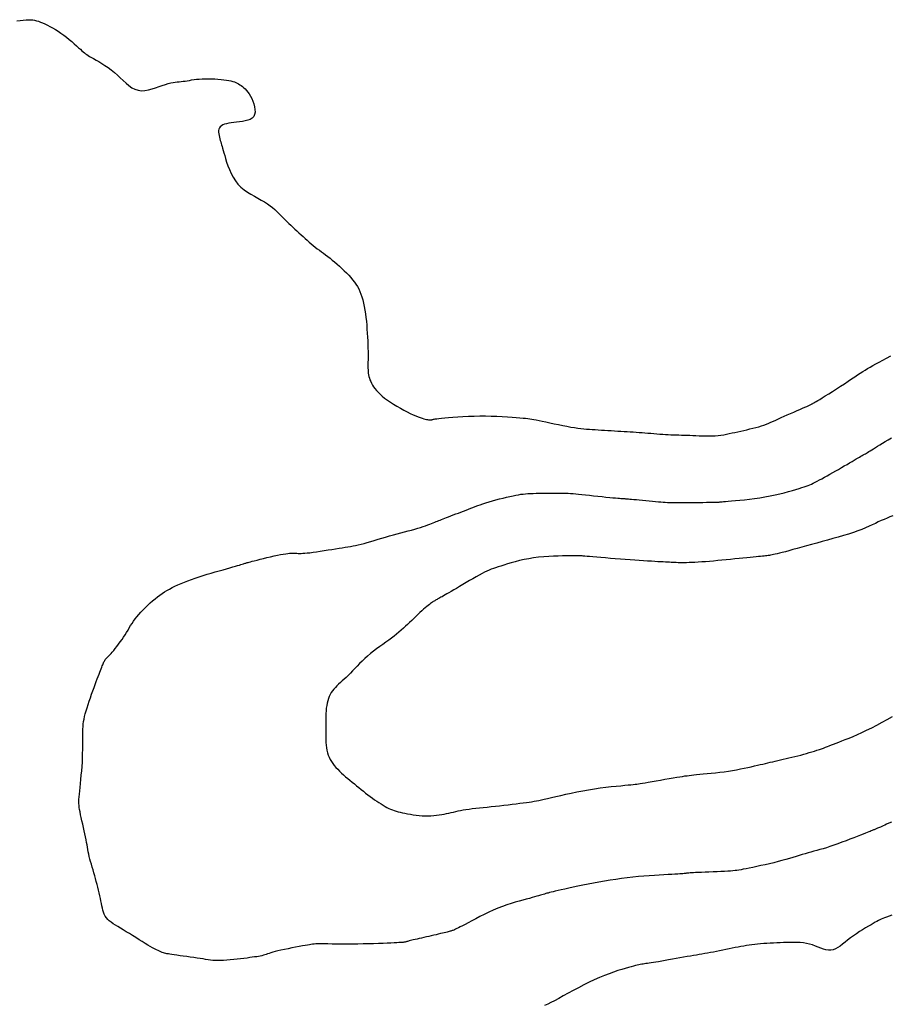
# Model space of a CAD drawing. Header units: millimetres. Extents: x 32690613 to 32693367, y 5343692 to 5344708.
# Tile 191 of 256: x 32692478 to 32692496, y 5344159 to 5344180. Entities that reach past the tile are written whole.
import ezdxf

# ---------------------------------------------------------------- set-up
doc = ezdxf.new("R2010")
doc.units = ezdxf.units.MM
doc.header["$LTSCALE"] = 20
for name, color, linetype in [('02-DGM_HL_493.50', 112, 'Continuous'), ('02-DGM_HL_494.00', 122, 'Continuous'), ('02-DGM_HL_494.50', 132, 'Continuous')]:
    doc.layers.add(name, color=color, linetype=linetype)

msp = doc.modelspace()

# ---------------------------------------------------------------- linework, layer by layer
at = {"layer": '02-DGM_HL_493.50', "elevation": 493.5, "flags": 128}
for points in [[(32692477.631, 5344179.853), (32692477.703, 5344179.863), (32692477.769, 5344179.871), (32692477.827, 5344179.876), (32692477.879, 5344179.878), (32692477.926, 5344179.877), (32692477.969, 5344179.873), (32692478.01, 5344179.866), (32692478.05, 5344179.856), (32692478.09, 5344179.843), (32692478.133, 5344179.827), (32692478.179, 5344179.809), (32692478.229, 5344179.787), (32692478.281, 5344179.763), (32692478.335, 5344179.736), (32692478.391, 5344179.705), (32692478.449, 5344179.672), (32692478.508, 5344179.635), (32692478.567, 5344179.595), (32692478.626, 5344179.551), (32692478.685, 5344179.506), (32692478.742, 5344179.459), (32692478.797, 5344179.413), (32692478.849, 5344179.367), (32692478.897, 5344179.324), (32692478.94, 5344179.285), (32692478.978, 5344179.25), (32692479.01, 5344179.221), (32692479.038, 5344179.196), (32692479.063, 5344179.175), (32692479.087, 5344179.156), (32692479.112, 5344179.138), (32692479.14, 5344179.12), (32692479.173, 5344179.101), (32692479.212, 5344179.078), (32692479.258, 5344179.053), (32692479.312, 5344179.023), (32692479.37, 5344178.989), (32692479.433, 5344178.952), (32692479.499, 5344178.91), (32692479.566, 5344178.865), (32692479.633, 5344178.815), (32692479.699, 5344178.762), (32692479.763, 5344178.704), (32692479.824, 5344178.646), (32692479.885, 5344178.587), (32692479.945, 5344178.531), (32692480.006, 5344178.481), (32692480.069, 5344178.437), (32692480.133, 5344178.404), (32692480.201, 5344178.382), (32692480.272, 5344178.374), (32692480.346, 5344178.377), (32692480.422, 5344178.39), (32692480.497, 5344178.41), (32692480.572, 5344178.434), (32692480.644, 5344178.46), (32692480.713, 5344178.485), (32692480.778, 5344178.508), (32692480.837, 5344178.525), (32692480.891, 5344178.539), (32692480.941, 5344178.548), (32692480.987, 5344178.555), (32692481.031, 5344178.56), (32692481.073, 5344178.564), (32692481.115, 5344178.568), (32692481.157, 5344178.572), (32692481.199, 5344178.578), (32692481.242, 5344178.585), (32692481.288, 5344178.593), (32692481.335, 5344178.601), (32692481.385, 5344178.608), (32692481.438, 5344178.615), (32692481.494, 5344178.621), (32692481.555, 5344178.625), (32692481.619, 5344178.628), (32692481.686, 5344178.628), (32692481.755, 5344178.627), (32692481.824, 5344178.624), (32692481.892, 5344178.62), (32692481.957, 5344178.614), (32692482.018, 5344178.607), (32692482.074, 5344178.6), (32692482.124, 5344178.591), (32692482.167, 5344178.581), (32692482.206, 5344178.571), (32692482.24, 5344178.559), (32692482.271, 5344178.546), (32692482.301, 5344178.532), (32692482.328, 5344178.517), (32692482.356, 5344178.5), (32692482.383, 5344178.481), (32692482.412, 5344178.461), (32692482.44, 5344178.437), (32692482.468, 5344178.41), (32692482.497, 5344178.38), (32692482.525, 5344178.345), (32692482.552, 5344178.304), (32692482.58, 5344178.258), (32692482.606, 5344178.207), (32692482.63, 5344178.15), (32692482.651, 5344178.092), (32692482.666, 5344178.032), (32692482.676, 5344177.974), (32692482.677, 5344177.92), (32692482.668, 5344177.87), (32692482.649, 5344177.827), (32692482.618, 5344177.793), (32692482.576, 5344177.767), (32692482.526, 5344177.746), (32692482.471, 5344177.732), (32692482.411, 5344177.721), (32692482.348, 5344177.712), (32692482.286, 5344177.706), (32692482.227, 5344177.7), (32692482.171, 5344177.693), (32692482.119, 5344177.685), (32692482.072, 5344177.675), (32692482.031, 5344177.663), (32692481.995, 5344177.649), (32692481.965, 5344177.632), (32692481.94, 5344177.611), (32692481.922, 5344177.588), (32692481.911, 5344177.56), (32692481.905, 5344177.53), (32692481.904, 5344177.497), (32692481.907, 5344177.462), (32692481.914, 5344177.427), (32692481.922, 5344177.391), (32692481.931, 5344177.356), (32692481.941, 5344177.322), (32692481.95, 5344177.289), (32692481.96, 5344177.258), (32692481.969, 5344177.226), (32692481.979, 5344177.191), (32692481.99, 5344177.153), (32692482.003, 5344177.11), (32692482.017, 5344177.06), (32692482.034, 5344177.003), (32692482.054, 5344176.937), (32692482.076, 5344176.863), (32692482.103, 5344176.785), (32692482.134, 5344176.704), (32692482.17, 5344176.623), (32692482.212, 5344176.542), (32692482.26, 5344176.466), (32692482.315, 5344176.395), (32692482.377, 5344176.332), (32692482.445, 5344176.276), (32692482.516, 5344176.225), (32692482.59, 5344176.179), (32692482.665, 5344176.137), (32692482.739, 5344176.097), (32692482.81, 5344176.058), (32692482.876, 5344176.019), (32692482.938, 5344175.979), (32692482.994, 5344175.938), (32692483.045, 5344175.897), (32692483.093, 5344175.856), (32692483.139, 5344175.814), (32692483.182, 5344175.771), (32692483.224, 5344175.729), (32692483.266, 5344175.687), (32692483.308, 5344175.646), (32692483.35, 5344175.605), (32692483.392, 5344175.564), (32692483.435, 5344175.524), (32692483.478, 5344175.483), (32692483.521, 5344175.443), (32692483.564, 5344175.403), (32692483.608, 5344175.363), (32692483.651, 5344175.323), (32692483.694, 5344175.283), (32692483.737, 5344175.244), (32692483.781, 5344175.205), (32692483.824, 5344175.167), (32692483.867, 5344175.13), (32692483.91, 5344175.094), (32692483.953, 5344175.059), (32692483.996, 5344175.025), (32692484.039, 5344174.993), (32692484.083, 5344174.961), (32692484.127, 5344174.929), (32692484.172, 5344174.896), (32692484.218, 5344174.861), (32692484.265, 5344174.825), (32692484.313, 5344174.787), (32692484.363, 5344174.746), (32692484.414, 5344174.702), (32692484.465, 5344174.657), (32692484.516, 5344174.61), (32692484.566, 5344174.561), (32692484.615, 5344174.513), (32692484.661, 5344174.464), (32692484.704, 5344174.416), (32692484.744, 5344174.368), (32692484.781, 5344174.321), (32692484.814, 5344174.273), (32692484.845, 5344174.224), (32692484.872, 5344174.174), (32692484.898, 5344174.121), (32692484.92, 5344174.065), (32692484.941, 5344174.005), (32692484.959, 5344173.941), (32692484.976, 5344173.873), (32692484.99, 5344173.802), (32692485.003, 5344173.727), (32692485.015, 5344173.65), (32692485.025, 5344173.571), (32692485.034, 5344173.49), (32692485.041, 5344173.407), (32692485.048, 5344173.323), (32692485.054, 5344173.239), (32692485.059, 5344173.156), (32692485.063, 5344173.075), (32692485.066, 5344172.996), (32692485.068, 5344172.921), (32692485.07, 5344172.85), (32692485.071, 5344172.785), (32692485.071, 5344172.725), (32692485.07, 5344172.671), (32692485.069, 5344172.622), (32692485.069, 5344172.577), (32692485.069, 5344172.535), (32692485.069, 5344172.496), (32692485.07, 5344172.459), (32692485.073, 5344172.422), (32692485.076, 5344172.387), (32692485.082, 5344172.352), (32692485.09, 5344172.317), (32692485.099, 5344172.282), (32692485.111, 5344172.247), (32692485.126, 5344172.212), (32692485.143, 5344172.176), (32692485.164, 5344172.139), (32692485.188, 5344172.102), (32692485.216, 5344172.065), (32692485.248, 5344172.026), (32692485.284, 5344171.987), (32692485.325, 5344171.947), (32692485.371, 5344171.906), (32692485.422, 5344171.864), (32692485.48, 5344171.821), (32692485.543, 5344171.778), (32692485.611, 5344171.734), (32692485.682, 5344171.691), (32692485.754, 5344171.649), (32692485.826, 5344171.609), (32692485.897, 5344171.572), (32692485.964, 5344171.539), (32692486.026, 5344171.509), (32692486.082, 5344171.484), (32692486.132, 5344171.464), (32692486.176, 5344171.448), (32692486.215, 5344171.435), (32692486.249, 5344171.424), (32692486.279, 5344171.417), (32692486.305, 5344171.411), (32692486.328, 5344171.407), (32692486.347, 5344171.405), (32692486.364, 5344171.403), (32692486.379, 5344171.402), (32692486.391, 5344171.402), (32692486.402, 5344171.402), (32692486.411, 5344171.403), (32692486.419, 5344171.405), (32692486.426, 5344171.406), (32692486.434, 5344171.409), (32692486.442, 5344171.411), (32692486.454, 5344171.414), (32692486.471, 5344171.417), (32692486.495, 5344171.422), (32692486.527, 5344171.426), (32692486.57, 5344171.432), (32692486.626, 5344171.438), (32692486.695, 5344171.445), (32692486.776, 5344171.452), (32692486.869, 5344171.46), (32692486.971, 5344171.467), (32692487.08, 5344171.473), (32692487.195, 5344171.478), (32692487.314, 5344171.482), (32692487.436, 5344171.484), (32692487.558, 5344171.483), (32692487.68, 5344171.481), (32692487.799, 5344171.476), (32692487.913, 5344171.471), (32692488.02, 5344171.465), (32692488.12, 5344171.458), (32692488.209, 5344171.452), (32692488.287, 5344171.446), (32692488.352, 5344171.44), (32692488.407, 5344171.435), (32692488.454, 5344171.43), (32692488.497, 5344171.425), (32692488.539, 5344171.418), (32692488.584, 5344171.41), (32692488.633, 5344171.4), (32692488.691, 5344171.388), (32692488.759, 5344171.373), (32692488.837, 5344171.356), (32692488.921, 5344171.338), (32692489.01, 5344171.319), (32692489.101, 5344171.3), (32692489.192, 5344171.282), (32692489.28, 5344171.265), (32692489.363, 5344171.249), (32692489.44, 5344171.237), (32692489.511, 5344171.227), (32692489.577, 5344171.218), (32692489.639, 5344171.212), (32692489.699, 5344171.206), (32692489.759, 5344171.202), (32692489.819, 5344171.198), (32692489.88, 5344171.194), (32692489.944, 5344171.19), (32692490.011, 5344171.186), (32692490.079, 5344171.182), (32692490.148, 5344171.178), (32692490.218, 5344171.174), (32692490.288, 5344171.169), (32692490.357, 5344171.165), (32692490.426, 5344171.161), (32692490.492, 5344171.157), (32692490.558, 5344171.153), (32692490.622, 5344171.149), (32692490.685, 5344171.145), (32692490.748, 5344171.141), (32692490.81, 5344171.136), (32692490.873, 5344171.132), (32692490.935, 5344171.127), (32692490.998, 5344171.122), (32692491.061, 5344171.116), (32692491.124, 5344171.111), (32692491.187, 5344171.106), (32692491.249, 5344171.101), (32692491.31, 5344171.096), (32692491.37, 5344171.092), (32692491.428, 5344171.088), (32692491.485, 5344171.086), (32692491.54, 5344171.084), (32692491.595, 5344171.082), (32692491.649, 5344171.081), (32692491.705, 5344171.079), (32692491.762, 5344171.078), (32692491.82, 5344171.076), (32692491.881, 5344171.074), (32692491.946, 5344171.071), (32692492.012, 5344171.068), (32692492.08, 5344171.065), (32692492.149, 5344171.062), (32692492.219, 5344171.06), (32692492.287, 5344171.06), (32692492.355, 5344171.061), (32692492.42, 5344171.064), (32692492.483, 5344171.07), (32692492.544, 5344171.077), (32692492.603, 5344171.087), (32692492.662, 5344171.097), (32692492.72, 5344171.11), (32692492.778, 5344171.123), (32692492.837, 5344171.136), (32692492.898, 5344171.15), (32692492.961, 5344171.165), (32692493.026, 5344171.179), (32692493.091, 5344171.193), (32692493.156, 5344171.208), (32692493.22, 5344171.223), (32692493.283, 5344171.239), (32692493.343, 5344171.256), (32692493.4, 5344171.273), (32692493.454, 5344171.291), (32692493.505, 5344171.31), (32692493.554, 5344171.33), (32692493.603, 5344171.351), (32692493.653, 5344171.374), (32692493.704, 5344171.398), (32692493.759, 5344171.423), (32692493.818, 5344171.45), (32692493.882, 5344171.479), (32692493.949, 5344171.508), (32692494.018, 5344171.538), (32692494.087, 5344171.567), (32692494.154, 5344171.596), (32692494.216, 5344171.622), (32692494.273, 5344171.647), (32692494.322, 5344171.668), (32692494.361, 5344171.685), (32692494.393, 5344171.699), (32692494.417, 5344171.71), (32692494.435, 5344171.719), (32692494.449, 5344171.727), (32692494.46, 5344171.733), (32692494.469, 5344171.738), (32692494.477, 5344171.743), (32692494.487, 5344171.748), (32692494.498, 5344171.754), (32692494.513, 5344171.763), (32692494.533, 5344171.774), (32692494.56, 5344171.79), (32692494.593, 5344171.81), (32692494.636, 5344171.836), (32692494.689, 5344171.869), (32692494.752, 5344171.909), (32692494.825, 5344171.955), (32692494.904, 5344172.005), (32692494.988, 5344172.058), (32692495.073, 5344172.112), (32692495.157, 5344172.167), (32692495.237, 5344172.219), (32692495.311, 5344172.268), (32692495.378, 5344172.312), (32692495.438, 5344172.352), (32692495.493, 5344172.388), (32692495.545, 5344172.423), (32692495.596, 5344172.455), (32692495.648, 5344172.487), (32692495.702, 5344172.519), (32692495.76, 5344172.552), (32692495.824, 5344172.587), (32692495.895, 5344172.624), (32692495.971, 5344172.663), (32692496.052, 5344172.707), (32692496.139, 5344172.754)], [(32692496.162, 5344160.912), (32692496.104, 5344160.889), (32692496.052, 5344160.869), (32692496.009, 5344160.852), (32692495.972, 5344160.837), (32692495.939, 5344160.823), (32692495.908, 5344160.809), (32692495.878, 5344160.795), (32692495.846, 5344160.778), (32692495.811, 5344160.759), (32692495.77, 5344160.736), (32692495.721, 5344160.708), (32692495.666, 5344160.676), (32692495.607, 5344160.64), (32692495.543, 5344160.601), (32692495.478, 5344160.56), (32692495.413, 5344160.516), (32692495.348, 5344160.471), (32692495.285, 5344160.426), (32692495.226, 5344160.38), (32692495.171, 5344160.335), (32692495.117, 5344160.293), (32692495.066, 5344160.255), (32692495.016, 5344160.222), (32692494.967, 5344160.195), (32692494.918, 5344160.176), (32692494.869, 5344160.166), (32692494.818, 5344160.166), (32692494.766, 5344160.175), (32692494.713, 5344160.19), (32692494.658, 5344160.21), (32692494.602, 5344160.232), (32692494.544, 5344160.256), (32692494.483, 5344160.278), (32692494.421, 5344160.297), (32692494.357, 5344160.312), (32692494.291, 5344160.322), (32692494.223, 5344160.329), (32692494.154, 5344160.333), (32692494.084, 5344160.334), (32692494.013, 5344160.333), (32692493.941, 5344160.331), (32692493.869, 5344160.328), (32692493.797, 5344160.325), (32692493.726, 5344160.322), (32692493.655, 5344160.319), (32692493.585, 5344160.316), (32692493.516, 5344160.312), (32692493.449, 5344160.307), (32692493.383, 5344160.302), (32692493.32, 5344160.297), (32692493.258, 5344160.29), (32692493.199, 5344160.283), (32692493.141, 5344160.275), (32692493.083, 5344160.266), (32692493.025, 5344160.256), (32692492.967, 5344160.246), (32692492.907, 5344160.234), (32692492.846, 5344160.222), (32692492.782, 5344160.21), (32692492.717, 5344160.196), (32692492.65, 5344160.183), (32692492.583, 5344160.169), (32692492.516, 5344160.155), (32692492.449, 5344160.142), (32692492.384, 5344160.129), (32692492.321, 5344160.117), (32692492.26, 5344160.106), (32692492.2, 5344160.096), (32692492.142, 5344160.085), (32692492.083, 5344160.076), (32692492.023, 5344160.065), (32692491.96, 5344160.055), (32692491.895, 5344160.044), (32692491.825, 5344160.032), (32692491.751, 5344160.019), (32692491.674, 5344160.005), (32692491.595, 5344159.991), (32692491.515, 5344159.976), (32692491.436, 5344159.962), (32692491.361, 5344159.948), (32692491.289, 5344159.936), (32692491.224, 5344159.924), (32692491.165, 5344159.914), (32692491.113, 5344159.906), (32692491.067, 5344159.899), (32692491.026, 5344159.893), (32692490.988, 5344159.887), (32692490.955, 5344159.883), (32692490.923, 5344159.878), (32692490.894, 5344159.874), (32692490.865, 5344159.869), (32692490.836, 5344159.864), (32692490.805, 5344159.858), (32692490.771, 5344159.85), (32692490.733, 5344159.841), (32692490.69, 5344159.831), (32692490.64, 5344159.817), (32692490.583, 5344159.801), (32692490.516, 5344159.782), (32692490.442, 5344159.76), (32692490.36, 5344159.734), (32692490.271, 5344159.704), (32692490.176, 5344159.67), (32692490.076, 5344159.632), (32692489.971, 5344159.589), (32692489.862, 5344159.541), (32692489.751, 5344159.488), (32692489.638, 5344159.431), (32692489.526, 5344159.372), (32692489.415, 5344159.313), (32692489.307, 5344159.254), (32692489.205, 5344159.198), (32692489.109, 5344159.145), (32692489.022, 5344159.098), (32692488.944, 5344159.058), (32692488.874, 5344159.023), (32692488.81, 5344158.994)]]:
    msp.add_lwpolyline(points, dxfattribs=at)
at = {"layer": '02-DGM_HL_494.00', "elevation": 494, "flags": 128}
msp.add_lwpolyline([(32692496.152, 5344162.878), (32692496.099, 5344162.855), (32692496.052, 5344162.834), (32692496.012, 5344162.816), (32692495.978, 5344162.801), (32692495.948, 5344162.788), (32692495.922, 5344162.777), (32692495.899, 5344162.768), (32692495.88, 5344162.759), (32692495.862, 5344162.752), (32692495.847, 5344162.745), (32692495.832, 5344162.738), (32692495.818, 5344162.732), (32692495.805, 5344162.726), (32692495.791, 5344162.72), (32692495.777, 5344162.714), (32692495.762, 5344162.708), (32692495.745, 5344162.701), (32692495.726, 5344162.693), (32692495.703, 5344162.684), (32692495.675, 5344162.673), (32692495.642, 5344162.66), (32692495.602, 5344162.645), (32692495.554, 5344162.626), (32692495.497, 5344162.604), (32692495.431, 5344162.578), (32692495.357, 5344162.549), (32692495.276, 5344162.518), (32692495.192, 5344162.486), (32692495.105, 5344162.453), (32692495.019, 5344162.422), (32692494.934, 5344162.391), (32692494.852, 5344162.364), (32692494.776, 5344162.339), (32692494.705, 5344162.317), (32692494.638, 5344162.297), (32692494.574, 5344162.279), (32692494.511, 5344162.262), (32692494.45, 5344162.245), (32692494.39, 5344162.228), (32692494.328, 5344162.211), (32692494.266, 5344162.193), (32692494.201, 5344162.173), (32692494.134, 5344162.153), (32692494.065, 5344162.132), (32692493.992, 5344162.11), (32692493.916, 5344162.088), (32692493.836, 5344162.066), (32692493.752, 5344162.044), (32692493.663, 5344162.021), (32692493.572, 5344162), (32692493.48, 5344161.979), (32692493.388, 5344161.958), (32692493.3, 5344161.939), (32692493.217, 5344161.922), (32692493.141, 5344161.906), (32692493.074, 5344161.893), (32692493.017, 5344161.881), (32692492.968, 5344161.872), (32692492.924, 5344161.864), (32692492.883, 5344161.858), (32692492.842, 5344161.853), (32692492.798, 5344161.849), (32692492.748, 5344161.845), (32692492.689, 5344161.841), (32692492.621, 5344161.837), (32692492.543, 5344161.833), (32692492.461, 5344161.829), (32692492.375, 5344161.826), (32692492.29, 5344161.822), (32692492.208, 5344161.819), (32692492.131, 5344161.815), (32692492.063, 5344161.812), (32692492.007, 5344161.81), (32692491.96, 5344161.807), (32692491.922, 5344161.805), (32692491.891, 5344161.803), (32692491.866, 5344161.802), (32692491.846, 5344161.8), (32692491.829, 5344161.798), (32692491.814, 5344161.797), (32692491.798, 5344161.795), (32692491.782, 5344161.793), (32692491.763, 5344161.791), (32692491.739, 5344161.788), (32692491.71, 5344161.786), (32692491.673, 5344161.783), (32692491.627, 5344161.78), (32692491.57, 5344161.777), (32692491.502, 5344161.773), (32692491.423, 5344161.77), (32692491.334, 5344161.765), (32692491.237, 5344161.76), (32692491.133, 5344161.753), (32692491.024, 5344161.745), (32692490.91, 5344161.736), (32692490.794, 5344161.726), (32692490.675, 5344161.713), (32692490.556, 5344161.699), (32692490.436, 5344161.684), (32692490.315, 5344161.667), (32692490.195, 5344161.649), (32692490.076, 5344161.629), (32692489.959, 5344161.609), (32692489.843, 5344161.588), (32692489.73, 5344161.567), (32692489.62, 5344161.545), (32692489.515, 5344161.524), (32692489.416, 5344161.503), (32692489.323, 5344161.482), (32692489.237, 5344161.463), (32692489.161, 5344161.446), (32692489.093, 5344161.43), (32692489.036, 5344161.417), (32692488.989, 5344161.406), (32692488.948, 5344161.396), (32692488.914, 5344161.387), (32692488.885, 5344161.379), (32692488.858, 5344161.372), (32692488.833, 5344161.365), (32692488.807, 5344161.357), (32692488.78, 5344161.349), (32692488.751, 5344161.34), (32692488.719, 5344161.331), (32692488.683, 5344161.32), (32692488.642, 5344161.309), (32692488.596, 5344161.296), (32692488.545, 5344161.281), (32692488.486, 5344161.266), (32692488.421, 5344161.248), (32692488.349, 5344161.229), (32692488.271, 5344161.208), (32692488.188, 5344161.184), (32692488.101, 5344161.157), (32692488.01, 5344161.127), (32692487.916, 5344161.093), (32692487.82, 5344161.056), (32692487.723, 5344161.015), (32692487.626, 5344160.97), (32692487.531, 5344160.925), (32692487.438, 5344160.878), (32692487.35, 5344160.833), (32692487.268, 5344160.79), (32692487.193, 5344160.75), (32692487.127, 5344160.714), (32692487.07, 5344160.684), (32692487.023, 5344160.66), (32692486.984, 5344160.64), (32692486.951, 5344160.624), (32692486.925, 5344160.611), (32692486.902, 5344160.601), (32692486.884, 5344160.594), (32692486.868, 5344160.587), (32692486.853, 5344160.582), (32692486.838, 5344160.577), (32692486.823, 5344160.572), (32692486.808, 5344160.568), (32692486.79, 5344160.563), (32692486.769, 5344160.558), (32692486.745, 5344160.552), (32692486.716, 5344160.545), (32692486.683, 5344160.537), (32692486.645, 5344160.528), (32692486.603, 5344160.518), (32692486.558, 5344160.507), (32692486.51, 5344160.496), (32692486.46, 5344160.484), (32692486.409, 5344160.472), (32692486.357, 5344160.46), (32692486.305, 5344160.448), (32692486.254, 5344160.436), (32692486.204, 5344160.425), (32692486.156, 5344160.414), (32692486.11, 5344160.403), (32692486.068, 5344160.394), (32692486.029, 5344160.385), (32692485.996, 5344160.377), (32692485.967, 5344160.37), (32692485.944, 5344160.364), (32692485.924, 5344160.359), (32692485.907, 5344160.354), (32692485.893, 5344160.35), (32692485.88, 5344160.347), (32692485.868, 5344160.344), (32692485.857, 5344160.341), (32692485.845, 5344160.339), (32692485.831, 5344160.336), (32692485.813, 5344160.334), (32692485.79, 5344160.332), (32692485.762, 5344160.329), (32692485.725, 5344160.327), (32692485.679, 5344160.324), (32692485.622, 5344160.321), (32692485.554, 5344160.318), (32692485.475, 5344160.314), (32692485.387, 5344160.311), (32692485.291, 5344160.307), (32692485.188, 5344160.304), (32692485.08, 5344160.302), (32692484.969, 5344160.299), (32692484.855, 5344160.298), (32692484.74, 5344160.297), (32692484.627, 5344160.297), (32692484.516, 5344160.297), (32692484.41, 5344160.298), (32692484.31, 5344160.298), (32692484.219, 5344160.299), (32692484.138, 5344160.3), (32692484.069, 5344160.3), (32692484.013, 5344160.3), (32692483.967, 5344160.299), (32692483.929, 5344160.297), (32692483.895, 5344160.294), (32692483.862, 5344160.29), (32692483.827, 5344160.284), (32692483.787, 5344160.277), (32692483.738, 5344160.268), (32692483.679, 5344160.257), (32692483.61, 5344160.244), (32692483.535, 5344160.23), (32692483.457, 5344160.215), (32692483.377, 5344160.199), (32692483.299, 5344160.183), (32692483.226, 5344160.167), (32692483.16, 5344160.152), (32692483.102, 5344160.137), (32692483.053, 5344160.123), (32692483.011, 5344160.11), (32692482.974, 5344160.098), (32692482.942, 5344160.087), (32692482.911, 5344160.077), (32692482.882, 5344160.067), (32692482.853, 5344160.059), (32692482.821, 5344160.051), (32692482.788, 5344160.044), (32692482.751, 5344160.037), (32692482.712, 5344160.03), (32692482.668, 5344160.024), (32692482.619, 5344160.017), (32692482.566, 5344160.01), (32692482.507, 5344160.002), (32692482.442, 5344159.994), (32692482.372, 5344159.985), (32692482.299, 5344159.976), (32692482.225, 5344159.968), (32692482.15, 5344159.96), (32692482.078, 5344159.954), (32692482.009, 5344159.949), (32692481.944, 5344159.946), (32692481.885, 5344159.946), (32692481.831, 5344159.948), (32692481.781, 5344159.952), (32692481.731, 5344159.957), (32692481.682, 5344159.964), (32692481.63, 5344159.972), (32692481.576, 5344159.981), (32692481.516, 5344159.991), (32692481.45, 5344160.001), (32692481.379, 5344160.011), (32692481.306, 5344160.021), (32692481.231, 5344160.031), (32692481.158, 5344160.041), (32692481.089, 5344160.051), (32692481.024, 5344160.059), (32692480.966, 5344160.067), (32692480.917, 5344160.074), (32692480.876, 5344160.081), (32692480.841, 5344160.087), (32692480.811, 5344160.092), (32692480.785, 5344160.099), (32692480.76, 5344160.105), (32692480.736, 5344160.113), (32692480.712, 5344160.122), (32692480.685, 5344160.132), (32692480.656, 5344160.144), (32692480.624, 5344160.158), (32692480.589, 5344160.175), (32692480.55, 5344160.195), (32692480.506, 5344160.218), (32692480.458, 5344160.245), (32692480.405, 5344160.276), (32692480.347, 5344160.311), (32692480.285, 5344160.349), (32692480.22, 5344160.39), (32692480.153, 5344160.433), (32692480.085, 5344160.476), (32692480.017, 5344160.518), (32692479.951, 5344160.559), (32692479.887, 5344160.598), (32692479.828, 5344160.634), (32692479.772, 5344160.667), (32692479.72, 5344160.699), (32692479.673, 5344160.729), (32692479.63, 5344160.759), (32692479.591, 5344160.79), (32692479.557, 5344160.821), (32692479.529, 5344160.855), (32692479.505, 5344160.891), (32692479.485, 5344160.93), (32692479.469, 5344160.971), (32692479.455, 5344161.014), (32692479.444, 5344161.06), (32692479.433, 5344161.108), (32692479.423, 5344161.159), (32692479.413, 5344161.211), (32692479.402, 5344161.266), (32692479.39, 5344161.322), (32692479.377, 5344161.38), (32692479.363, 5344161.439), (32692479.348, 5344161.5), (32692479.332, 5344161.561), (32692479.316, 5344161.623), (32692479.299, 5344161.684), (32692479.282, 5344161.746), (32692479.264, 5344161.808), (32692479.246, 5344161.868), (32692479.229, 5344161.928), (32692479.212, 5344161.987), (32692479.196, 5344162.044), (32692479.181, 5344162.099), (32692479.168, 5344162.152), (32692479.156, 5344162.202), (32692479.146, 5344162.251), (32692479.137, 5344162.3), (32692479.128, 5344162.348), (32692479.119, 5344162.398), (32692479.109, 5344162.451), (32692479.099, 5344162.506), (32692479.087, 5344162.566), (32692479.073, 5344162.63), (32692479.058, 5344162.698), (32692479.043, 5344162.768), (32692479.027, 5344162.839), (32692479.012, 5344162.908), (32692478.997, 5344162.975), (32692478.984, 5344163.038), (32692478.972, 5344163.095), (32692478.963, 5344163.145), (32692478.956, 5344163.191), (32692478.951, 5344163.233), (32692478.948, 5344163.275), (32692478.948, 5344163.317), (32692478.949, 5344163.363), (32692478.952, 5344163.414), (32692478.957, 5344163.472), (32692478.964, 5344163.54), (32692478.972, 5344163.615), (32692478.981, 5344163.697), (32692478.99, 5344163.784), (32692478.998, 5344163.874), (32692479.007, 5344163.967), (32692479.014, 5344164.06), (32692479.02, 5344164.153), (32692479.023, 5344164.244), (32692479.026, 5344164.332), (32692479.027, 5344164.417), (32692479.027, 5344164.499), (32692479.027, 5344164.578), (32692479.027, 5344164.652), (32692479.027, 5344164.722), (32692479.028, 5344164.787), (32692479.031, 5344164.848), (32692479.034, 5344164.904), (32692479.04, 5344164.958), (32692479.047, 5344165.01), (32692479.057, 5344165.063), (32692479.069, 5344165.117), (32692479.083, 5344165.174), (32692479.1, 5344165.235), (32692479.119, 5344165.301), (32692479.142, 5344165.37), (32692479.165, 5344165.443), (32692479.191, 5344165.516), (32692479.216, 5344165.59), (32692479.242, 5344165.663), (32692479.268, 5344165.732), (32692479.292, 5344165.798), (32692479.315, 5344165.859), (32692479.336, 5344165.915), (32692479.356, 5344165.966), (32692479.374, 5344166.013), (32692479.391, 5344166.055), (32692479.406, 5344166.094), (32692479.419, 5344166.128), (32692479.432, 5344166.16), (32692479.442, 5344166.188), (32692479.452, 5344166.213), (32692479.46, 5344166.236), (32692479.469, 5344166.256), (32692479.477, 5344166.275), (32692479.486, 5344166.291), (32692479.495, 5344166.307), (32692479.505, 5344166.322), (32692479.517, 5344166.336), (32692479.53, 5344166.35), (32692479.545, 5344166.365), (32692479.562, 5344166.382), (32692479.581, 5344166.401), (32692479.602, 5344166.424), (32692479.627, 5344166.45), (32692479.654, 5344166.481), (32692479.685, 5344166.517), (32692479.718, 5344166.557), (32692479.752, 5344166.602), (32692479.788, 5344166.649), (32692479.824, 5344166.698), (32692479.86, 5344166.749), (32692479.894, 5344166.799), (32692479.927, 5344166.85), (32692479.958, 5344166.899), (32692479.987, 5344166.947), (32692480.015, 5344166.995), (32692480.043, 5344167.042), (32692480.072, 5344167.089), (32692480.103, 5344167.136), (32692480.136, 5344167.183), (32692480.173, 5344167.231), (32692480.214, 5344167.28), (32692480.258, 5344167.329), (32692480.305, 5344167.378), (32692480.355, 5344167.427), (32692480.406, 5344167.475), (32692480.457, 5344167.522), (32692480.509, 5344167.567), (32692480.56, 5344167.609), (32692480.611, 5344167.649), (32692480.66, 5344167.686), (32692480.71, 5344167.721), (32692480.76, 5344167.755), (32692480.812, 5344167.786), (32692480.865, 5344167.817), (32692480.922, 5344167.847), (32692480.981, 5344167.877), (32692481.045, 5344167.906), (32692481.112, 5344167.936), (32692481.182, 5344167.965), (32692481.256, 5344167.993), (32692481.332, 5344168.022), (32692481.411, 5344168.05), (32692481.493, 5344168.078), (32692481.577, 5344168.105), (32692481.663, 5344168.131), (32692481.749, 5344168.157), (32692481.835, 5344168.181), (32692481.919, 5344168.205), (32692481.999, 5344168.227), (32692482.075, 5344168.248), (32692482.144, 5344168.268), (32692482.207, 5344168.285), (32692482.261, 5344168.3), (32692482.307, 5344168.314), (32692482.346, 5344168.326), (32692482.379, 5344168.336), (32692482.407, 5344168.345), (32692482.43, 5344168.352), (32692482.449, 5344168.359), (32692482.466, 5344168.364), (32692482.481, 5344168.369), (32692482.495, 5344168.373), (32692482.51, 5344168.378), (32692482.529, 5344168.383), (32692482.551, 5344168.389), (32692482.58, 5344168.396), (32692482.617, 5344168.406), (32692482.662, 5344168.417), (32692482.719, 5344168.432), (32692482.783, 5344168.448), (32692482.854, 5344168.466), (32692482.928, 5344168.484), (32692483.004, 5344168.502), (32692483.079, 5344168.519), (32692483.151, 5344168.535), (32692483.217, 5344168.548), (32692483.275, 5344168.559), (32692483.326, 5344168.566), (32692483.37, 5344168.572), (32692483.41, 5344168.575), (32692483.445, 5344168.577), (32692483.477, 5344168.577), (32692483.506, 5344168.577), (32692483.533, 5344168.576), (32692483.561, 5344168.574), (32692483.589, 5344168.573), (32692483.618, 5344168.573), (32692483.651, 5344168.573), (32692483.689, 5344168.574), (32692483.732, 5344168.577), (32692483.781, 5344168.582), (32692483.839, 5344168.588), (32692483.906, 5344168.597), (32692483.979, 5344168.607), (32692484.058, 5344168.619), (32692484.14, 5344168.632), (32692484.223, 5344168.645), (32692484.305, 5344168.658), (32692484.384, 5344168.671), (32692484.458, 5344168.683), (32692484.525, 5344168.693), (32692484.587, 5344168.703), (32692484.644, 5344168.712), (32692484.698, 5344168.721), (32692484.752, 5344168.731), (32692484.806, 5344168.742), (32692484.862, 5344168.754), (32692484.922, 5344168.768), (32692484.986, 5344168.785), (32692485.055, 5344168.805), (32692485.128, 5344168.826), (32692485.203, 5344168.848), (32692485.281, 5344168.871), (32692485.361, 5344168.895), (32692485.443, 5344168.919), (32692485.524, 5344168.942), (32692485.606, 5344168.965), (32692485.686, 5344168.987), (32692485.765, 5344169.008), (32692485.843, 5344169.029), (32692485.918, 5344169.049), (32692485.99, 5344169.068), (32692486.058, 5344169.087), (32692486.122, 5344169.106), (32692486.182, 5344169.124), (32692486.237, 5344169.142), (32692486.287, 5344169.159), (32692486.334, 5344169.175), (32692486.377, 5344169.191), (32692486.416, 5344169.206), (32692486.452, 5344169.22), (32692486.485, 5344169.233), (32692486.515, 5344169.245), (32692486.544, 5344169.257), (32692486.571, 5344169.269), (32692486.599, 5344169.28), (32692486.628, 5344169.292), (32692486.659, 5344169.305), (32692486.694, 5344169.318), (32692486.732, 5344169.333), (32692486.776, 5344169.35), (32692486.823, 5344169.368), (32692486.875, 5344169.388), (32692486.928, 5344169.408), (32692486.983, 5344169.428), (32692487.038, 5344169.449), (32692487.092, 5344169.47), (32692487.145, 5344169.49), (32692487.195, 5344169.51), (32692487.244, 5344169.529), (32692487.292, 5344169.548), (32692487.341, 5344169.567), (32692487.392, 5344169.585), (32692487.445, 5344169.604), (32692487.503, 5344169.624), (32692487.565, 5344169.643), (32692487.633, 5344169.664), (32692487.705, 5344169.685), (32692487.779, 5344169.706), (32692487.856, 5344169.726), (32692487.931, 5344169.745), (32692488.005, 5344169.763), (32692488.075, 5344169.78), (32692488.141, 5344169.794), (32692488.2, 5344169.806), (32692488.253, 5344169.816), (32692488.304, 5344169.824), (32692488.353, 5344169.83), (32692488.402, 5344169.835), (32692488.453, 5344169.839), (32692488.507, 5344169.842), (32692488.567, 5344169.844), (32692488.633, 5344169.846), (32692488.704, 5344169.848), (32692488.778, 5344169.849), (32692488.855, 5344169.85), (32692488.931, 5344169.851), (32692489.005, 5344169.851), (32692489.076, 5344169.851), (32692489.142, 5344169.85), (32692489.201, 5344169.849), (32692489.256, 5344169.847), (32692489.308, 5344169.845), (32692489.359, 5344169.842), (32692489.411, 5344169.838), (32692489.467, 5344169.833), (32692489.528, 5344169.827), (32692489.597, 5344169.821), (32692489.674, 5344169.813), (32692489.758, 5344169.804), (32692489.847, 5344169.795), (32692489.936, 5344169.785), (32692490.025, 5344169.776), (32692490.109, 5344169.767), (32692490.187, 5344169.76), (32692490.256, 5344169.753), (32692490.313, 5344169.747), (32692490.359, 5344169.743), (32692490.396, 5344169.74), (32692490.426, 5344169.737), (32692490.449, 5344169.735), (32692490.467, 5344169.734), (32692490.483, 5344169.733), (32692490.496, 5344169.733), (32692490.509, 5344169.732), (32692490.524, 5344169.731), (32692490.54, 5344169.73), (32692490.56, 5344169.729), (32692490.584, 5344169.727), (32692490.614, 5344169.724), (32692490.651, 5344169.721), (32692490.697, 5344169.717), (32692490.752, 5344169.711), (32692490.814, 5344169.706), (32692490.881, 5344169.699), (32692490.951, 5344169.693), (32692491.022, 5344169.686), (32692491.092, 5344169.679), (32692491.158, 5344169.673), (32692491.218, 5344169.668), (32692491.272, 5344169.663), (32692491.319, 5344169.659), (32692491.364, 5344169.655), (32692491.408, 5344169.653), (32692491.455, 5344169.651), (32692491.505, 5344169.649), (32692491.563, 5344169.649), (32692491.629, 5344169.648), (32692491.707, 5344169.648), (32692491.793, 5344169.649), (32692491.884, 5344169.65), (32692491.977, 5344169.651), (32692492.069, 5344169.652), (32692492.157, 5344169.653), (32692492.237, 5344169.655), (32692492.306, 5344169.656), (32692492.362, 5344169.657), (32692492.405, 5344169.658), (32692492.438, 5344169.658), (32692492.462, 5344169.659), (32692492.478, 5344169.659), (32692492.49, 5344169.66), (32692492.497, 5344169.66), (32692492.503, 5344169.661), (32692492.509, 5344169.661), (32692492.517, 5344169.662), (32692492.528, 5344169.663), (32692492.544, 5344169.664), (32692492.568, 5344169.666), (32692492.6, 5344169.669), (32692492.643, 5344169.672), (32692492.699, 5344169.677), (32692492.768, 5344169.683), (32692492.849, 5344169.69), (32692492.941, 5344169.699), (32692493.04, 5344169.709), (32692493.145, 5344169.721), (32692493.254, 5344169.735), (32692493.365, 5344169.751), (32692493.475, 5344169.769), (32692493.583, 5344169.79), (32692493.688, 5344169.812), (32692493.788, 5344169.835), (32692493.883, 5344169.858), (32692493.973, 5344169.882), (32692494.056, 5344169.905), (32692494.13, 5344169.927), (32692494.197, 5344169.947), (32692494.254, 5344169.965), (32692494.304, 5344169.981), (32692494.348, 5344169.996), (32692494.387, 5344170.011), (32692494.424, 5344170.026), (32692494.461, 5344170.042), (32692494.498, 5344170.06), (32692494.538, 5344170.08), (32692494.582, 5344170.102), (32692494.63, 5344170.128), (32692494.682, 5344170.155), (32692494.737, 5344170.185), (32692494.794, 5344170.217), (32692494.852, 5344170.249), (32692494.913, 5344170.283), (32692494.973, 5344170.318), (32692495.035, 5344170.353), (32692495.095, 5344170.389), (32692495.155, 5344170.424), (32692495.213, 5344170.458), (32692495.268, 5344170.49), (32692495.319, 5344170.52), (32692495.367, 5344170.548), (32692495.409, 5344170.573), (32692495.446, 5344170.595), (32692495.479, 5344170.614), (32692495.508, 5344170.63), (32692495.534, 5344170.645), (32692495.557, 5344170.658), (32692495.58, 5344170.671), (32692495.603, 5344170.684), (32692495.626, 5344170.698), (32692495.65, 5344170.713), (32692495.677, 5344170.729), (32692495.706, 5344170.747), (32692495.739, 5344170.767), (32692495.775, 5344170.789), (32692495.815, 5344170.814), (32692495.859, 5344170.841), (32692495.909, 5344170.872), (32692495.964, 5344170.905), (32692496.023, 5344170.941), (32692496.086, 5344170.979), (32692496.152, 5344171.018)], dxfattribs=at)
at = {"layer": '02-DGM_HL_494.50', "elevation": 494.5, "flags": 128}
msp.add_lwpolyline([(32692496.185, 5344169.369), (32692496.123, 5344169.345), (32692496.061, 5344169.32), (32692495.999, 5344169.294), (32692495.937, 5344169.266), (32692495.876, 5344169.238), (32692495.814, 5344169.208), (32692495.749, 5344169.177), (32692495.68, 5344169.146), (32692495.607, 5344169.114), (32692495.528, 5344169.081), (32692495.441, 5344169.048), (32692495.347, 5344169.016), (32692495.245, 5344168.983), (32692495.139, 5344168.95), (32692495.028, 5344168.918), (32692494.914, 5344168.886), (32692494.799, 5344168.854), (32692494.685, 5344168.822), (32692494.572, 5344168.791), (32692494.461, 5344168.761), (32692494.355, 5344168.732), (32692494.253, 5344168.704), (32692494.157, 5344168.677), (32692494.067, 5344168.652), (32692493.984, 5344168.629), (32692493.909, 5344168.609), (32692493.842, 5344168.591), (32692493.785, 5344168.576), (32692493.736, 5344168.564), (32692493.693, 5344168.554), (32692493.657, 5344168.546), (32692493.625, 5344168.54), (32692493.596, 5344168.535), (32692493.569, 5344168.53), (32692493.543, 5344168.527), (32692493.516, 5344168.524), (32692493.487, 5344168.52), (32692493.456, 5344168.517), (32692493.422, 5344168.514), (32692493.383, 5344168.51), (32692493.338, 5344168.506), (32692493.288, 5344168.501), (32692493.229, 5344168.495), (32692493.163, 5344168.488), (32692493.09, 5344168.48), (32692493.01, 5344168.472), (32692492.926, 5344168.463), (32692492.838, 5344168.454), (32692492.748, 5344168.445), (32692492.657, 5344168.436), (32692492.565, 5344168.427), (32692492.475, 5344168.419), (32692492.387, 5344168.411), (32692492.301, 5344168.404), (32692492.218, 5344168.397), (32692492.138, 5344168.392), (32692492.063, 5344168.387), (32692491.992, 5344168.383), (32692491.927, 5344168.38), (32692491.867, 5344168.377), (32692491.813, 5344168.376), (32692491.763, 5344168.375), (32692491.717, 5344168.375), (32692491.675, 5344168.375), (32692491.635, 5344168.376), (32692491.597, 5344168.377), (32692491.561, 5344168.379), (32692491.525, 5344168.38), (32692491.489, 5344168.382), (32692491.451, 5344168.384), (32692491.412, 5344168.386), (32692491.368, 5344168.388), (32692491.321, 5344168.391), (32692491.268, 5344168.394), (32692491.209, 5344168.397), (32692491.143, 5344168.401), (32692491.07, 5344168.405), (32692490.99, 5344168.41), (32692490.905, 5344168.415), (32692490.815, 5344168.421), (32692490.72, 5344168.428), (32692490.621, 5344168.434), (32692490.518, 5344168.442), (32692490.413, 5344168.45), (32692490.306, 5344168.459), (32692490.201, 5344168.467), (32692490.099, 5344168.476), (32692490.002, 5344168.484), (32692489.912, 5344168.492), (32692489.832, 5344168.499), (32692489.763, 5344168.505), (32692489.707, 5344168.51), (32692489.662, 5344168.514), (32692489.627, 5344168.517), (32692489.601, 5344168.519), (32692489.582, 5344168.52), (32692489.567, 5344168.521), (32692489.556, 5344168.522), (32692489.547, 5344168.522), (32692489.538, 5344168.522), (32692489.528, 5344168.522), (32692489.514, 5344168.522), (32692489.495, 5344168.521), (32692489.469, 5344168.521), (32692489.435, 5344168.521), (32692489.391, 5344168.52), (32692489.335, 5344168.52), (32692489.266, 5344168.52), (32692489.185, 5344168.519), (32692489.095, 5344168.517), (32692488.998, 5344168.513), (32692488.896, 5344168.508), (32692488.79, 5344168.501), (32692488.683, 5344168.49), (32692488.576, 5344168.477), (32692488.473, 5344168.46), (32692488.373, 5344168.441), (32692488.277, 5344168.419), (32692488.186, 5344168.395), (32692488.1, 5344168.372), (32692488.021, 5344168.348), (32692487.948, 5344168.326), (32692487.882, 5344168.305), (32692487.824, 5344168.286), (32692487.772, 5344168.269), (32692487.724, 5344168.253), (32692487.679, 5344168.236), (32692487.634, 5344168.218), (32692487.588, 5344168.198), (32692487.538, 5344168.174), (32692487.484, 5344168.146), (32692487.424, 5344168.113), (32692487.358, 5344168.076), (32692487.289, 5344168.037), (32692487.217, 5344167.995), (32692487.145, 5344167.953), (32692487.075, 5344167.911), (32692487.007, 5344167.87), (32692486.943, 5344167.832), (32692486.884, 5344167.798), (32692486.832, 5344167.767), (32692486.784, 5344167.739), (32692486.742, 5344167.714), (32692486.703, 5344167.693), (32692486.669, 5344167.673), (32692486.639, 5344167.656), (32692486.612, 5344167.642), (32692486.589, 5344167.629), (32692486.568, 5344167.617), (32692486.549, 5344167.607), (32692486.531, 5344167.598), (32692486.515, 5344167.589), (32692486.5, 5344167.58), (32692486.484, 5344167.571), (32692486.468, 5344167.562), (32692486.452, 5344167.551), (32692486.433, 5344167.54), (32692486.414, 5344167.526), (32692486.392, 5344167.511), (32692486.369, 5344167.493), (32692486.343, 5344167.472), (32692486.314, 5344167.448), (32692486.282, 5344167.421), (32692486.247, 5344167.39), (32692486.209, 5344167.356), (32692486.169, 5344167.318), (32692486.127, 5344167.279), (32692486.083, 5344167.238), (32692486.039, 5344167.196), (32692485.994, 5344167.154), (32692485.95, 5344167.111), (32692485.906, 5344167.069), (32692485.862, 5344167.028), (32692485.818, 5344166.987), (32692485.772, 5344166.945), (32692485.725, 5344166.904), (32692485.676, 5344166.863), (32692485.624, 5344166.821), (32692485.568, 5344166.778), (32692485.509, 5344166.734), (32692485.447, 5344166.689), (32692485.383, 5344166.643), (32692485.317, 5344166.597), (32692485.251, 5344166.549), (32692485.185, 5344166.499), (32692485.121, 5344166.449), (32692485.059, 5344166.398), (32692485, 5344166.345), (32692484.944, 5344166.291), (32692484.89, 5344166.238), (32692484.839, 5344166.185), (32692484.79, 5344166.133), (32692484.743, 5344166.082), (32692484.697, 5344166.034), (32692484.652, 5344165.989), (32692484.609, 5344165.947), (32692484.566, 5344165.909), (32692484.525, 5344165.872), (32692484.485, 5344165.837), (32692484.447, 5344165.803), (32692484.411, 5344165.769), (32692484.378, 5344165.734), (32692484.347, 5344165.699), (32692484.318, 5344165.663), (32692484.292, 5344165.624), (32692484.269, 5344165.584), (32692484.249, 5344165.541), (32692484.231, 5344165.497), (32692484.216, 5344165.45), (32692484.203, 5344165.402), (32692484.194, 5344165.35), (32692484.186, 5344165.297), (32692484.182, 5344165.241), (32692484.179, 5344165.183), (32692484.177, 5344165.124), (32692484.177, 5344165.063), (32692484.177, 5344165.002), (32692484.177, 5344164.94), (32692484.177, 5344164.877), (32692484.176, 5344164.815), (32692484.175, 5344164.752), (32692484.175, 5344164.691), (32692484.175, 5344164.63), (32692484.177, 5344164.57), (32692484.181, 5344164.512), (32692484.187, 5344164.456), (32692484.197, 5344164.402), (32692484.21, 5344164.35), (32692484.227, 5344164.301), (32692484.246, 5344164.253), (32692484.27, 5344164.208), (32692484.296, 5344164.164), (32692484.325, 5344164.121), (32692484.356, 5344164.079), (32692484.391, 5344164.039), (32692484.428, 5344163.999), (32692484.467, 5344163.959), (32692484.508, 5344163.92), (32692484.551, 5344163.882), (32692484.595, 5344163.843), (32692484.64, 5344163.805), (32692484.686, 5344163.767), (32692484.733, 5344163.728), (32692484.78, 5344163.689), (32692484.828, 5344163.651), (32692484.876, 5344163.612), (32692484.923, 5344163.573), (32692484.971, 5344163.535), (32692485.019, 5344163.497), (32692485.067, 5344163.46), (32692485.114, 5344163.424), (32692485.162, 5344163.39), (32692485.209, 5344163.356), (32692485.255, 5344163.324), (32692485.3, 5344163.293), (32692485.345, 5344163.265), (32692485.389, 5344163.238), (32692485.431, 5344163.214), (32692485.471, 5344163.192), (32692485.511, 5344163.172), (32692485.549, 5344163.155), (32692485.587, 5344163.139), (32692485.626, 5344163.125), (32692485.666, 5344163.113), (32692485.707, 5344163.101), (32692485.752, 5344163.09), (32692485.8, 5344163.079), (32692485.852, 5344163.068), (32692485.908, 5344163.057), (32692485.966, 5344163.047), (32692486.026, 5344163.037), (32692486.089, 5344163.029), (32692486.152, 5344163.022), (32692486.215, 5344163.017), (32692486.278, 5344163.014), (32692486.34, 5344163.014), (32692486.401, 5344163.016), (32692486.461, 5344163.02), (32692486.519, 5344163.026), (32692486.575, 5344163.033), (32692486.63, 5344163.041), (32692486.683, 5344163.051), (32692486.734, 5344163.061), (32692486.783, 5344163.072), (32692486.831, 5344163.083), (32692486.878, 5344163.094), (32692486.926, 5344163.106), (32692486.976, 5344163.117), (32692487.028, 5344163.128), (32692487.083, 5344163.139), (32692487.143, 5344163.149), (32692487.208, 5344163.158), (32692487.277, 5344163.167), (32692487.351, 5344163.175), (32692487.428, 5344163.184), (32692487.509, 5344163.192), (32692487.593, 5344163.2), (32692487.679, 5344163.209), (32692487.768, 5344163.218), (32692487.857, 5344163.228), (32692487.947, 5344163.238), (32692488.036, 5344163.248), (32692488.122, 5344163.259), (32692488.206, 5344163.269), (32692488.285, 5344163.279), (32692488.358, 5344163.289), (32692488.424, 5344163.298), (32692488.482, 5344163.306), (32692488.535, 5344163.313), (32692488.585, 5344163.321), (32692488.634, 5344163.33), (32692488.685, 5344163.339), (32692488.74, 5344163.351), (32692488.802, 5344163.365), (32692488.873, 5344163.381), (32692488.956, 5344163.4), (32692489.048, 5344163.422), (32692489.15, 5344163.446), (32692489.259, 5344163.471), (32692489.374, 5344163.496), (32692489.493, 5344163.521), (32692489.616, 5344163.545), (32692489.74, 5344163.567), (32692489.864, 5344163.586), (32692489.986, 5344163.604), (32692490.105, 5344163.619), (32692490.218, 5344163.632), (32692490.324, 5344163.643), (32692490.42, 5344163.652), (32692490.506, 5344163.66), (32692490.578, 5344163.667), (32692490.637, 5344163.672), (32692490.685, 5344163.677), (32692490.725, 5344163.681), (32692490.761, 5344163.685), (32692490.797, 5344163.69), (32692490.835, 5344163.696), (32692490.881, 5344163.704), (32692490.937, 5344163.714), (32692491.005, 5344163.726), (32692491.084, 5344163.739), (32692491.171, 5344163.755), (32692491.262, 5344163.77), (32692491.354, 5344163.787), (32692491.445, 5344163.802), (32692491.53, 5344163.817), (32692491.606, 5344163.83), (32692491.672, 5344163.841), (32692491.729, 5344163.85), (32692491.78, 5344163.858), (32692491.827, 5344163.864), (32692491.872, 5344163.87), (32692491.919, 5344163.875), (32692491.971, 5344163.881), (32692492.029, 5344163.886), (32692492.096, 5344163.893), (32692492.17, 5344163.9), (32692492.251, 5344163.908), (32692492.337, 5344163.916), (32692492.426, 5344163.926), (32692492.518, 5344163.937), (32692492.609, 5344163.948), (32692492.7, 5344163.961), (32692492.788, 5344163.975), (32692492.873, 5344163.99), (32692492.956, 5344164.006), (32692493.035, 5344164.022), (32692493.111, 5344164.038), (32692493.183, 5344164.054), (32692493.251, 5344164.07), (32692493.315, 5344164.085), (32692493.375, 5344164.098), (32692493.432, 5344164.111), (32692493.486, 5344164.124), (32692493.538, 5344164.136), (32692493.589, 5344164.148), (32692493.641, 5344164.16), (32692493.693, 5344164.172), (32692493.747, 5344164.184), (32692493.803, 5344164.197), (32692493.862, 5344164.211), (32692493.922, 5344164.225), (32692493.984, 5344164.24), (32692494.046, 5344164.255), (32692494.109, 5344164.27), (32692494.172, 5344164.286), (32692494.234, 5344164.302), (32692494.295, 5344164.319), (32692494.355, 5344164.336), (32692494.414, 5344164.353), (32692494.471, 5344164.369), (32692494.525, 5344164.386), (32692494.577, 5344164.403), (32692494.627, 5344164.419), (32692494.673, 5344164.435), (32692494.716, 5344164.45), (32692494.757, 5344164.465), (32692494.797, 5344164.481), (32692494.838, 5344164.497), (32692494.881, 5344164.514), (32692494.928, 5344164.533), (32692494.98, 5344164.553), (32692495.038, 5344164.576), (32692495.103, 5344164.602), (32692495.176, 5344164.63), (32692495.255, 5344164.662), (32692495.34, 5344164.697), (32692495.432, 5344164.736), (32692495.528, 5344164.779), (32692495.629, 5344164.827), (32692495.735, 5344164.878), (32692495.844, 5344164.935), (32692495.954, 5344164.995), (32692496.065, 5344165.056), (32692496.175, 5344165.119)], dxfattribs=at)

doc.saveas('drawing.dxf')
